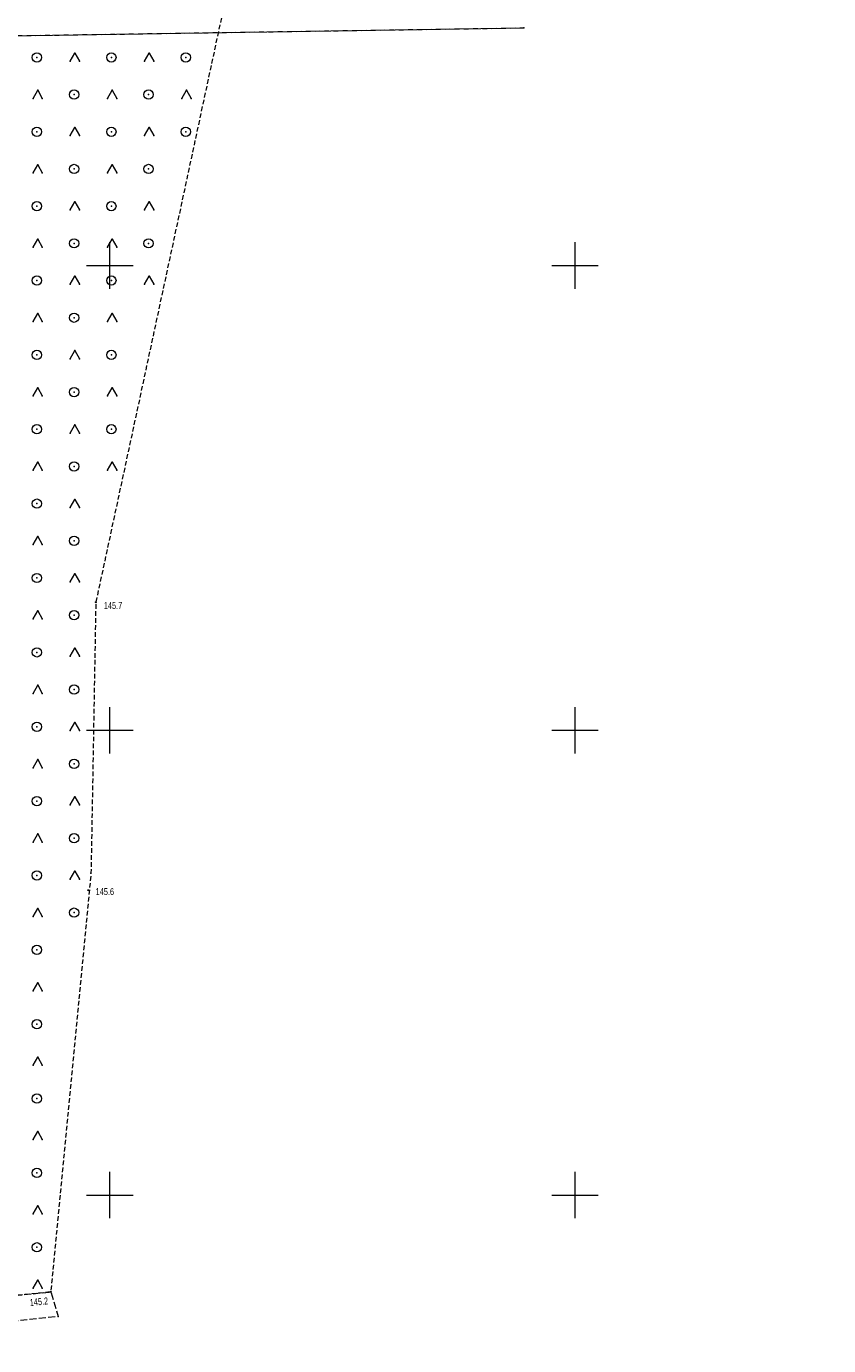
# Model space of a CAD drawing. Extents: x 6456700 to 6518119, y 5963420 to 5980059.
# Tile 235 of 256: x 6512410 to 6512496, y 5967033 to 5967175. Entities that reach past the tile are written whole.
import ezdxf
from ezdxf.enums import TextEntityAlignment as Align

# ---------------------------------------------------------------- set-up
doc = ezdxf.new("R2010")
doc.units = 0
doc.header["$MEASUREMENT"] = 0
for name, pattern in [('L_0_03', [1, 0.5, -0.5]), ('L_0_52', [1, 0.75, -0.25]), ('L_0_5A', [0.75, 0.5, -0.25])]:
    doc.linetypes.add(name, pattern=pattern)
doc.layers.get('0').update_dxf_attribs({"color": 2, "linetype": 'CONTINUOUS', "lineweight": 5})
for name, color, linetype, lineweight in [('218_kontur_uzytku_gruntowego', 96, 'L_0_03', 18), ('219_dzialka_ewidencyjna', 7, 'CONTINUOUS', 18), ('9mm Kreska ciągła', 252, 'CONTINUOUS', 9), ('jezdnia', 7, 'CONTINUOUS', 18), ('pikieta_naturalna', 7, 'CONTINUOUS', 18), ('pikieta_naturalna_Atr2', 7, 'CONTINUOUS', 18), ('siatka_krzyrzy', 7, 'CONTINUOUS', 18), ('teren_zalesiony', 7, 'CONTINUOUS', 18)]:
    doc.layers.add(name, color=color, linetype=linetype, lineweight=lineweight)
doc.styles.get("Standard").update_dxf_attribs({"font": 'txt', "width": 0.75})

# ---------------------------------------------------------------- blocks, each defined once
blk = doc.blocks.new('mdcp_nowa')
at = {"layer": 'pikieta_naturalna', "linetype": 'Continuous', "lineweight": 18}
for points in [[(6495148.49, 5983563.72, 1), (6495148.49, 5983563.81, 1)], [(6495147.68, 5983532.75, 1), (6495147.68, 5983532.84, 1)], [(6495143.65, 5983489.54, 1), (6495143.65, 5983489.62, 1)]]:
    blk.add_hatch(color=18, dxfattribs=at).paths.add_polyline_path(points)
blk.add_point((6495194.51, 5983625.56))
at = {"layer": '218_kontur_uzytku_gruntowego', "lineweight": 18, "flags": 128}
blk.add_lwpolyline([(6495123.06, 5983624.46), (6495194.51, 5983625.56)], dxfattribs=at)
at = {"layer": '219_dzialka_ewidencyjna', "color": 3, "linetype": 'Continuous', "lineweight": 18, "flags": 128}
blk.add_lwpolyline([(6495123.06, 5983624.46), (6495194.51, 5983625.56)], dxfattribs=at)
at = {"layer": 'jezdnia', "color": 7, "linetype": 'L_0_52', "lineweight": 18, "flags": 128}
blk.add_lwpolyline([(6495195.83, 5982978.97), (6495200.77, 5982990.52), (6495203.76, 5983005.28), (6495200.35, 5983025.82), (6495193.24, 5983036.29), (6495189.14, 5983049.6), (6495185.12, 5983067.8), (6495183.17, 5983077.08), (6495178.19, 5983089.73), (6495174.64, 5983098.86), (6495168.43, 5983115.09), (6495161.55, 5983133.83), (6495154.76, 5983147.58), (6495144.33, 5983166.27), (6495135.54, 5983182.13), (6495131.43, 5983212.99), (6495131.68, 5983233.26), (6495131.46, 5983243.99), (6495128.32, 5983280.81), (6495127.29, 5983298.52), (6495124.19, 5983336.19), (6495123.5, 5983344), (6495121.28, 5983367.92), (6495119.64, 5983396.13), (6495116.73, 5983412.76), (6495117.19, 5983441.35), (6495116.43, 5983457.42), (6495115.48, 5983476.53), (6495115.11, 5983482.62), (6495112.3, 5983484.4), (6495091.45, 5983481.81), (6495091.37, 5983484.19), (6495109.96, 5983486.92), (6495113.25, 5983490.41), (6495113.24, 5983503.43), (6495112.69, 5983521.82), (6495113.13, 5983545.8), (6495113.51, 5983566.95), (6495116.02, 5983585), (6495118.4, 5983609.28), (6495123.42, 5983650.06), (6495131.2, 5983686.54), (6495140.07, 5983719.72), (6495146.41, 5983753.33), (6495149.05, 5983763.24), (6495154.18, 5983776.85), (6495160.67, 5983784.68), (6495175.29, 5983798.4), (6495197.26, 5983816.17), (6495217.4, 5983831.86), (6495238.65, 5983846.53), (6495263.72, 5983869.02), (6495276.39, 5983884.8), (6495285.32, 5983901), (6495289.2, 5983910.41), (6495292.89, 5983924.2), (6495294.78, 5983930.12), (6495299.2, 5983944.93), (6495304.61, 5983964.52), (6495307.5, 5983979.46), (6495307.59, 5983992.22), (6495306.46, 5984009.09), (6495305.69, 5984028.3), (6495305.67, 5984038.17), (6495300.99, 5984057.07), (6495297.28, 5984082.3), (6495291.79, 5984107.54), (6495288.36, 5984130.45), (6495280.64, 5984151.56), (6495274.64, 5984171.22), (6495270.98, 5984181.26), (6495273.99, 5984181.03), (6495276.87, 5984171.8), (6495283.5, 5984152.14), (6495291.35, 5984131.82), (6495294.78, 5984110.77), (6495299.68, 5984081.31), (6495303.27, 5984060.79), (6495332.62, 5984062.58), (6495350.78, 5984065.69), (6495352.73, 5984070.57), (6495357.63, 5984062.1), (6495352.37, 5984062.87), (6495334.16, 5984059.86), (6495303.89, 5984056.79), (6495307.64, 5984045.46), (6495309.06, 5984037.47), (6495310.62, 5984029.01), (6495312.95, 5983997.49), (6495310.44, 5983991.82), (6495310.09, 5983979.31), (6495307.08, 5983963.82), (6495301.68, 5983944.67), (6495295.97, 5983923.79), (6495292.77, 5983913.71), (6495290.13, 5983906.38), (6495284.32, 5983893.37), (6495278.05, 5983883.04), (6495264.46, 5983865.44), (6495239.09, 5983842.69), (6495219.23, 5983829.73), (6495216.93, 5983819.97), (6495223.58, 5983813.84), (6495228.16, 5983809.41), (6495224.21, 5983807.55), (6495214.94, 5983813.05), (6495207.87, 5983817.5), (6495201.24, 5983815.27), (6495178.34, 5983796.41), (6495165.6, 5983786.15), (6495159.73, 5983777.73), (6495154.77, 5983771.17), (6495151.16, 5983759.97), (6495150.26, 5983749.93), (6495142.6, 5983719.51), (6495134.42, 5983684.95), (6495127.4, 5983650.76), (6495120.08, 5983602.2), (6495117.42, 5983578.29), (6495115.94, 5983567.9), (6495115.38, 5983544.13), (6495115.07, 5983520.98), (6495115.65, 5983504.52), (6495116.24, 5983490.91), (6495120.25, 5983487.29), (6495126.33, 5983487.84), (6495143.65, 5983489.58), (6495144.46, 5983486.94), (6495127.88, 5983485.15), (6495121.64, 5983482.36), (6495118.37, 5983476.22), (6495119.55, 5983458.22), (6495119.45, 5983441.1), (6495120.18, 5983413.18), (6495121.99, 5983405.13), (6495126.07, 5983403.29), (6495130.48, 5983403.23), (6495129.73, 5983399.77), (6495124.35, 5983396.96), (6495123.73, 5983368.04), (6495126.63, 5983336.2), (6495129.59, 5983298.85), (6495131.1, 5983280.79), (6495133, 5983262.8), (6495134.25, 5983243.51), (6495134.8, 5983233.03), (6495133.67, 5983213.6), (6495138.07, 5983181.73), (6495146.27, 5983167.62), (6495157.18, 5983147.99), (6495163.68, 5983134.39), (6495170.96, 5983115.51), (6495175.46, 5983104.48), (6495181.17, 5983100.74), (6495199.93, 5983101.55), (6495199.17, 5983099.07), (6495182.34, 5983097.53), (6495180.35, 5983094.32), (6495185.39, 5983081.2), (6495192.07, 5983052.44), (6495195.58, 5983038.04), (6495198.53, 5983033.23), (6495203.76, 5983025.83), (6495206.13, 5983003.89), (6495202.54, 5982989.27), (6495201.18, 5982984.38), (6495199.22, 5982977.33), (6495199.31, 5982965.37), (6495200.17, 5982948.62), (6495203.01, 5982926.24), (6495205.43, 5982907.13), (6495210.02, 5982873.53), (6495214.31, 5982847.66), (6495217.75, 5982836.69), (6495222.16, 5982822), (6495228.36, 5982806.97), (6495230.37, 5982804.25), (6495235.28, 5982800.03), (6495240.12, 5982797.03), (6495226.36, 5982801.25), (6495225.42, 5982799.59), (6495224.16, 5982791.52), (6495222.71, 5982778.54), (6495222.21, 5982760.62), (6495221.26, 5982748.78), (6495217.72, 5982722.5), (6495220.89, 5982699.43), (6495222.63, 5982688.01), (6495226.82, 5982681.43), (6495232.44, 5982678.09), (6495238.57, 5982677.74), (6495238.58, 5982674.2), (6495234.94, 5982674.18), (6495222.7, 5982675.95), (6495211.13, 5982675.67), (6495203.44, 5982672.24), (6495190.56, 5982660.85), (6495183.64, 5982651.87), (6495180.18, 5982645.51), (6495176.56, 5982638.14), (6495173.06, 5982629.9), (6495169.79, 5982622.28), (6495168.95, 5982621.1), (6495167.1, 5982622.09), (6495169.54, 5982629.99), (6495175.88, 5982643.52), (6495181.21, 5982652.88), (6495188.25, 5982661.9), (6495200.25, 5982673.34), (6495211.64, 5982680.53), (6495218.14, 5982692.06), (6495218.39, 5982699.72), (6495215.1, 5982723.62), (6495216.08, 5982729.8), (6495218.41, 5982743.49), (6495220.09, 5982761.04), (6495220.41, 5982779.3), (6495221.74, 5982791.03), (6495222.5, 5982799.07), (6495220.92, 5982803.86), (6495210.51, 5982812.59), (6495206.38, 5982817.94), (6495202.5, 5982823.86), (6495197.41, 5982834.99), (6495191.07, 5982840.79), (6495178.96, 5982851.25), (6495180.72, 5982852.83), (6495192.33, 5982842.82), (6495193.9, 5982841.49), (6495196.29, 5982839.47), (6495200.7, 5982838.43), (6495206.86, 5982825.62), (6495210.11, 5982820.87), (6495214.26, 5982814.71), (6495221.36, 5982809.09), (6495224.36, 5982806.84), (6495223.38, 5982810.9), (6495218.5, 5982823.84), (6495214.57, 5982836.22), (6495211.53, 5982847.15), (6495206.8, 5982872.08), (6495202.64, 5982906.51), (6495199.04, 5982926.21), (6495196.67, 5982948.55), (6495195.68, 5982964.58)], close=True, dxfattribs=at)
at = {"layer": 'jezdnia'}
for p in [(6495143.65, 5983489.58), (6495144.46, 5983486.94)]:
    blk.add_point(p, dxfattribs=at)
at = {"layer": 'pikieta_naturalna', "color": 7, "linetype": 'Continuous', "lineweight": 18}
for centre in [(6495148.49, 5983563.77), (6495147.68, 5983532.8), (6495143.65, 5983489.58)]:
    blk.add_circle(centre, 0.045, dxfattribs=at)
at = {"layer": 'pikieta_naturalna'}
for p in [(6495148.49, 5983563.77), (6495147.68, 5983532.8), (6495143.65, 5983489.58)]:
    blk.add_point(p, dxfattribs=at)
at = {"layer": 'siatka_krzyrzy', "linetype": 'Continuous', "lineweight": 18, "flags": 128}
for points in [[(6495150, 5983597.5), (6495150, 5983602.5)], [(6495200, 5983597.5), (6495200, 5983602.5)], [(6495147.5, 5983600), (6495152.5, 5983600)], [(6495197.5, 5983600), (6495202.5, 5983600)], [(6495150, 5983547.5), (6495150, 5983552.5)], [(6495200, 5983547.5), (6495200, 5983552.5)], [(6495147.5, 5983550), (6495152.5, 5983550)], [(6495197.5, 5983550), (6495202.5, 5983550)], [(6495150, 5983497.5), (6495150, 5983502.5)], [(6495200, 5983497.5), (6495200, 5983502.5)], [(6495147.5, 5983500), (6495152.5, 5983500)], [(6495197.5, 5983500), (6495202.5, 5983500)]]:
    blk.add_lwpolyline(points, dxfattribs=at)
at = {"layer": 'teren_zalesiony', "color": 7, "linetype": 'L_0_5A', "lineweight": 18, "flags": 128}
blk.add_lwpolyline([(6495126.33, 5983487.84), (6495120.25, 5983487.29), (6495116.24, 5983490.91), (6495115.65, 5983504.52), (6495115.07, 5983520.98), (6495115.38, 5983544.13), (6495115.94, 5983567.9), (6495117.42, 5983578.29), (6495120.08, 5983602.2), (6495127.4, 5983650.76), (6495134.42, 5983684.95), (6495142.6, 5983719.51), (6495150.26, 5983749.93), (6495151.16, 5983759.97), (6495156.38, 5983769.03), (6495159.73, 5983777.73), (6495165.6, 5983786.15), (6495178.34, 5983796.41), (6495201.24, 5983815.27), (6495207.87, 5983817.5), (6495214.94, 5983813.05), (6495224.21, 5983807.55), (6495206.66, 5983767.28), (6495174.96, 5983687.08), (6495148.49, 5983563.77), (6495147.97, 5983534.63), (6495143.65, 5983489.58)], close=True, dxfattribs=at)
at = {"layer": 'teren_zalesiony', "color": 7, "linetype": 'Continuous', "lineweight": 18, "flags": 128}
for points in [[(6495145.74, 5983621.97), (6495146.24, 5983622.84)], [(6495146.24, 5983622.84), (6495146.74, 5983621.97)], [(6495153.74, 5983621.97), (6495154.24, 5983622.84)], [(6495154.24, 5983622.84), (6495154.74, 5983621.97)], [(6495141.74, 5983617.97), (6495142.24, 5983618.84)], [(6495142.24, 5983618.84), (6495142.74, 5983617.97)], [(6495149.74, 5983617.97), (6495150.24, 5983618.84)], [(6495150.24, 5983618.84), (6495150.74, 5983617.97)], [(6495157.74, 5983617.97), (6495158.24, 5983618.84)], [(6495158.24, 5983618.84), (6495158.74, 5983617.97)], [(6495145.74, 5983613.97), (6495146.24, 5983614.84)], [(6495146.24, 5983614.84), (6495146.74, 5983613.97)], [(6495153.74, 5983613.97), (6495154.24, 5983614.84)], [(6495154.24, 5983614.84), (6495154.74, 5983613.97)], [(6495141.74, 5983609.97), (6495142.24, 5983610.84)], [(6495142.24, 5983610.84), (6495142.74, 5983609.97)], [(6495149.74, 5983609.97), (6495150.24, 5983610.84)], [(6495150.24, 5983610.84), (6495150.74, 5983609.97)], [(6495145.74, 5983605.97), (6495146.24, 5983606.84)], [(6495146.24, 5983606.84), (6495146.74, 5983605.97)], [(6495153.74, 5983605.97), (6495154.24, 5983606.84)], [(6495154.24, 5983606.84), (6495154.74, 5983605.97)], [(6495141.74, 5983601.97), (6495142.24, 5983602.84)], [(6495142.24, 5983602.84), (6495142.74, 5983601.97)], [(6495149.74, 5983601.97), (6495150.24, 5983602.84)], [(6495150.24, 5983602.84), (6495150.74, 5983601.97)], [(6495145.74, 5983597.97), (6495146.24, 5983598.84)], [(6495146.24, 5983598.84), (6495146.74, 5983597.97)], [(6495153.74, 5983597.97), (6495154.24, 5983598.84)], [(6495154.24, 5983598.84), (6495154.74, 5983597.97)], [(6495141.74, 5983593.97), (6495142.24, 5983594.84)], [(6495142.24, 5983594.84), (6495142.74, 5983593.97)], [(6495149.74, 5983593.97), (6495150.24, 5983594.84)], [(6495150.24, 5983594.84), (6495150.74, 5983593.97)], [(6495145.74, 5983589.97), (6495146.24, 5983590.84)], [(6495146.24, 5983590.84), (6495146.74, 5983589.97)], [(6495141.74, 5983585.97), (6495142.24, 5983586.84)], [(6495142.24, 5983586.84), (6495142.74, 5983585.97)], [(6495149.74, 5983585.97), (6495150.24, 5983586.84)], [(6495150.24, 5983586.84), (6495150.74, 5983585.97)], [(6495145.74, 5983581.97), (6495146.24, 5983582.84)], [(6495146.24, 5983582.84), (6495146.74, 5983581.97)], [(6495141.74, 5983577.97), (6495142.24, 5983578.84)], [(6495142.24, 5983578.84), (6495142.74, 5983577.97)], [(6495149.74, 5983577.97), (6495150.24, 5983578.84)], [(6495150.24, 5983578.84), (6495150.74, 5983577.97)], [(6495145.74, 5983573.97), (6495146.24, 5983574.84)], [(6495146.24, 5983574.84), (6495146.74, 5983573.97)], [(6495141.74, 5983569.97), (6495142.24, 5983570.84)], [(6495142.24, 5983570.84), (6495142.74, 5983569.97)], [(6495145.74, 5983565.97), (6495146.24, 5983566.84)], [(6495146.24, 5983566.84), (6495146.74, 5983565.97)], [(6495141.74, 5983561.97), (6495142.24, 5983562.84)], [(6495142.24, 5983562.84), (6495142.74, 5983561.97)], [(6495145.74, 5983557.97), (6495146.24, 5983558.84)], [(6495146.24, 5983558.84), (6495146.74, 5983557.97)], [(6495141.74, 5983553.97), (6495142.24, 5983554.84)], [(6495142.24, 5983554.84), (6495142.74, 5983553.97)], [(6495145.74, 5983549.97), (6495146.24, 5983550.84)], [(6495146.24, 5983550.84), (6495146.74, 5983549.97)], [(6495141.74, 5983545.97), (6495142.24, 5983546.84)], [(6495142.24, 5983546.84), (6495142.74, 5983545.97)], [(6495145.74, 5983541.97), (6495146.24, 5983542.84)], [(6495146.24, 5983542.84), (6495146.74, 5983541.97)], [(6495141.74, 5983537.97), (6495142.24, 5983538.84)], [(6495142.24, 5983538.84), (6495142.74, 5983537.97)], [(6495145.74, 5983533.97), (6495146.24, 5983534.84)], [(6495146.24, 5983534.84), (6495146.74, 5983533.97)], [(6495141.74, 5983529.97), (6495142.24, 5983530.84)], [(6495142.24, 5983530.84), (6495142.74, 5983529.97)], [(6495141.74, 5983521.97), (6495142.24, 5983522.84)], [(6495142.24, 5983522.84), (6495142.74, 5983521.97)], [(6495141.74, 5983513.97), (6495142.24, 5983514.84)], [(6495142.24, 5983514.84), (6495142.74, 5983513.97)], [(6495141.74, 5983505.97), (6495142.24, 5983506.84)], [(6495142.24, 5983506.84), (6495142.74, 5983505.97)], [(6495141.74, 5983497.97), (6495142.24, 5983498.84)], [(6495142.24, 5983498.84), (6495142.74, 5983497.97)], [(6495141.74, 5983489.97), (6495142.24, 5983490.84)], [(6495142.24, 5983490.84), (6495142.74, 5983489.97)]]:
    blk.add_lwpolyline(points, dxfattribs=at)
at = {"layer": 'teren_zalesiony', "color": 7, "linetype": 'Continuous', "lineweight": 18}
for centre in [(6495142.16, 5983622.38), (6495150.16, 5983622.38), (6495158.16, 5983622.38), (6495146.16, 5983618.38), (6495154.16, 5983618.38), (6495142.16, 5983614.38), (6495150.16, 5983614.38), (6495158.16, 5983614.38), (6495146.16, 5983610.38), (6495154.16, 5983610.38), (6495142.16, 5983606.38), (6495150.16, 5983606.38), (6495146.16, 5983602.38), (6495154.16, 5983602.38), (6495142.16, 5983598.38), (6495150.16, 5983598.38), (6495146.16, 5983594.38), (6495142.16, 5983590.38), (6495150.16, 5983590.38), (6495146.16, 5983586.38), (6495142.16, 5983582.38), (6495150.16, 5983582.38), (6495146.16, 5983578.38), (6495142.16, 5983574.38), (6495146.16, 5983570.38), (6495142.16, 5983566.38), (6495146.16, 5983562.38), (6495142.16, 5983558.38), (6495146.16, 5983554.38), (6495142.16, 5983550.38), (6495146.16, 5983546.38), (6495142.16, 5983542.38), (6495146.16, 5983538.38), (6495142.16, 5983534.38), (6495146.16, 5983530.38), (6495142.16, 5983526.38), (6495142.16, 5983518.38), (6495142.16, 5983510.38), (6495142.16, 5983502.38), (6495142.16, 5983494.38)]:
    blk.add_circle(centre, 0.5, dxfattribs=at)
at = {"layer": 'teren_zalesiony'}
for p in [(6495142.16, 5983622.38), (6495146.24, 5983622.84), (6495146.24, 5983622.84), (6495150.16, 5983622.38), (6495154.24, 5983622.84), (6495154.24, 5983622.84), (6495158.16, 5983622.38), (6495145.74, 5983621.97), (6495146.74, 5983621.97), (6495153.74, 5983621.97), (6495154.74, 5983621.97), (6495142.24, 5983618.84), (6495142.24, 5983618.84), (6495146.16, 5983618.38), (6495150.24, 5983618.84), (6495150.24, 5983618.84), (6495154.16, 5983618.38), (6495158.24, 5983618.84), (6495158.24, 5983618.84), (6495141.74, 5983617.97), (6495142.74, 5983617.97), (6495149.74, 5983617.97), (6495150.74, 5983617.97), (6495157.74, 5983617.97), (6495158.74, 5983617.97), (6495142.16, 5983614.38), (6495145.74, 5983613.97), (6495146.24, 5983614.84), (6495146.24, 5983614.84), (6495146.74, 5983613.97), (6495150.16, 5983614.38), (6495153.74, 5983613.97), (6495154.24, 5983614.84), (6495154.24, 5983614.84), (6495154.74, 5983613.97), (6495158.16, 5983614.38), (6495141.74, 5983609.97), (6495142.24, 5983610.84), (6495142.24, 5983610.84), (6495142.74, 5983609.97), (6495146.16, 5983610.38), (6495149.74, 5983609.97), (6495150.24, 5983610.84), (6495150.24, 5983610.84), (6495150.74, 5983609.97), (6495154.16, 5983610.38), (6495146.24, 5983606.84), (6495146.24, 5983606.84), (6495154.24, 5983606.84), (6495154.24, 5983606.84), (6495142.16, 5983606.38), (6495145.74, 5983605.97), (6495146.74, 5983605.97), (6495150.16, 5983606.38), (6495153.74, 5983605.97), (6495154.74, 5983605.97), (6495142.24, 5983602.84), (6495142.24, 5983602.84), (6495146.16, 5983602.38), (6495150.24, 5983602.84), (6495150.24, 5983602.84), (6495154.16, 5983602.38), (6495141.74, 5983601.97), (6495142.74, 5983601.97), (6495149.74, 5983601.97), (6495150.74, 5983601.97), (6495142.16, 5983598.38), (6495146.24, 5983598.84), (6495146.24, 5983598.84), (6495150.16, 5983598.38), (6495154.24, 5983598.84), (6495154.24, 5983598.84), (6495145.74, 5983597.97), (6495146.74, 5983597.97), (6495153.74, 5983597.97), (6495154.74, 5983597.97), (6495141.74, 5983593.97), (6495142.24, 5983594.84), (6495142.24, 5983594.84), (6495142.74, 5983593.97), (6495146.16, 5983594.38), (6495149.74, 5983593.97), (6495150.24, 5983594.84), (6495150.24, 5983594.84), (6495150.74, 5983593.97), (6495142.16, 5983590.38), (6495145.74, 5983589.97), (6495146.24, 5983590.84), (6495146.24, 5983590.84), (6495146.74, 5983589.97), (6495150.16, 5983590.38), (6495142.24, 5983586.84), (6495142.24, 5983586.84), (6495150.24, 5983586.84), (6495150.24, 5983586.84), (6495141.74, 5983585.97), (6495142.74, 5983585.97), (6495146.16, 5983586.38), (6495149.74, 5983585.97), (6495150.74, 5983585.97), (6495146.24, 5983582.84), (6495146.24, 5983582.84), (6495142.16, 5983582.38), (6495145.74, 5983581.97), (6495146.74, 5983581.97), (6495150.16, 5983582.38), (6495142.24, 5983578.84), (6495142.24, 5983578.84), (6495146.16, 5983578.38), (6495150.24, 5983578.84), (6495150.24, 5983578.84), (6495141.74, 5983577.97), (6495142.74, 5983577.97), (6495149.74, 5983577.97), (6495150.74, 5983577.97), (6495142.16, 5983574.38), (6495146.24, 5983574.84), (6495146.24, 5983574.84), (6495145.74, 5983573.97), (6495146.74, 5983573.97), (6495141.74, 5983569.97), (6495142.24, 5983570.84), (6495142.24, 5983570.84), (6495142.74, 5983569.97), (6495146.16, 5983570.38), (6495142.16, 5983566.38), (6495145.74, 5983565.97), (6495146.24, 5983566.84), (6495146.24, 5983566.84), (6495146.74, 5983565.97), (6495142.24, 5983562.84), (6495142.24, 5983562.84), (6495148.49, 5983563.77), (6495141.74, 5983561.97), (6495142.74, 5983561.97), (6495146.16, 5983562.38), (6495142.16, 5983558.38), (6495146.24, 5983558.84), (6495146.24, 5983558.84), (6495145.74, 5983557.97), (6495146.74, 5983557.97), (6495142.24, 5983554.84), (6495142.24, 5983554.84), (6495146.16, 5983554.38), (6495141.74, 5983553.97), (6495142.74, 5983553.97), (6495142.16, 5983550.38), (6495145.74, 5983549.97), (6495146.24, 5983550.84), (6495146.24, 5983550.84), (6495146.74, 5983549.97), (6495141.74, 5983545.97), (6495142.24, 5983546.84), (6495142.24, 5983546.84), (6495142.74, 5983545.97), (6495146.16, 5983546.38), (6495146.24, 5983542.84), (6495146.24, 5983542.84), (6495142.16, 5983542.38), (6495145.74, 5983541.97), (6495146.74, 5983541.97), (6495142.24, 5983538.84), (6495142.24, 5983538.84), (6495141.74, 5983537.97), (6495142.74, 5983537.97), (6495146.16, 5983538.38), (6495142.16, 5983534.38), (6495146.24, 5983534.84), (6495146.24, 5983534.84), (6495147.97, 5983534.63), (6495145.74, 5983533.97), (6495146.74, 5983533.97), (6495142.24, 5983530.84), (6495142.24, 5983530.84), (6495146.16, 5983530.38), (6495141.74, 5983529.97), (6495142.74, 5983529.97), (6495142.16, 5983526.38), (6495141.74, 5983521.97), (6495142.24, 5983522.84), (6495142.24, 5983522.84), (6495142.74, 5983521.97), (6495142.16, 5983518.38), (6495142.24, 5983514.84), (6495142.24, 5983514.84), (6495141.74, 5983513.97), (6495142.74, 5983513.97), (6495142.16, 5983510.38), (6495141.74, 5983505.97), (6495142.24, 5983506.84), (6495142.24, 5983506.84), (6495142.74, 5983505.97), (6495142.16, 5983502.38), (6495142.24, 5983498.84), (6495142.24, 5983498.84), (6495141.74, 5983497.97), (6495142.74, 5983497.97), (6495142.16, 5983494.38), (6495142.24, 5983490.84), (6495142.24, 5983490.84), (6495141.74, 5983489.97), (6495142.74, 5983489.97), (6495143.65, 5983489.58)]:
    blk.add_point(p, dxfattribs=at)
at = {"layer": 'pikieta_naturalna_Atr2', "color": 7, "lineweight": 15, "width": 0.66}
for s, p in [('145.7', (6495149.35, 5983563.79)), ('145.6', (6495148.47, 5983533.02))]:
    blk.add_text(s, height=0.75, dxfattribs=at).set_placement(p, align=Align.TOP_LEFT)
blk.add_text('145.2', height=0.75, rotation=5.7, dxfattribs=at).set_placement((6495141.35, 5983488.8), align=Align.TOP_LEFT)

msp = doc.modelspace()

# ---------------------------------------------------------------- block references
at = {"linetype": 'ByBlock'}
msp.add_blockref('mdcp_nowa', (17268.786, -16450.998), dxfattribs=at)

# ---------------------------------------------------------------- next in the draw order: hatches: boundary and pattern name
at = {"layer": '9mm Kreska ciągła'}
h = msp.add_hatch(dxfattribs=at)
h.set_pattern_fill('SAND_AND_LIME', color=4, scale=0.1)
h.set_pattern_definition([(37.5, (6512162.38958, 5966557.36103), (-0.006803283, 0.208096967), [0, -0.16416, 0, -0.1836, 0, -0.1755]), (7.5, (6512162.38958, 5966557.36103), (0.191135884, 0.304791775), [0, -0.08856, 0, -0.14796, 0, -0.0567]), (327.5, (6512162.25674, 5966557.36103), (0.33632732, 0.000611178), [0, -0.054, 0, -0.1944, 0, -0.2538]), (317.5, (6512162.25674, 5966557.36103), (0.324661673, 0.09478896), [0, -0.027, 0, -0.12744, 0, -0.1458])])
edge = h.paths.add_edge_path()
edge.add_arc((6512516.367, 5967810.283), 3, 311.58691, 347.30622, ccw=False)
edge.add_arc((6512523.503, 5967802.242), 7.75, 131.58691, 180.78045)
edge.add_line((6512515.753, 5967802.137), (6512515.839, 5967795.832))
edge.add_arc((6512568.134, 5967796.544), 52.3, 180.78045, 202.28878)
edge.add_line((6512519.742, 5967776.708), (6512533.586, 5967742.935))
edge.add_arc((6512443.186, 5967705.88), 97.7, 19.24547, 22.28878, ccw=False)
edge.add_line((6512535.426, 5967738.083), (6512551.885, 5967690.939))
edge.add_arc((6512459.645, 5967658.735), 97.7, 10.33082, 19.24547, ccw=False)
edge.add_line((6512555.761, 5967676.256), (6512567.725, 5967610.623))
edge.add_arc((6512717.556, 5967637.935), 152.3, 190.33082, 193.90778)
edge.add_line((6512569.721, 5967601.328), (6512572.468, 5967590.235))
edge.add_arc((6512477.632, 5967566.752), 97.7, 359.59588, 373.90778, ccw=False)
edge.add_line((6512575.33, 5967566.063), (6512575.106, 5967534.367))
edge.add_arc((6512497.408, 5967534.915), 77.7, 343.87223, 359.59588, ccw=False)
edge.add_line((6512572.05, 5967513.331), (6512569.54, 5967504.651))
edge.add_arc((6512475.685, 5967531.79), 97.7, 339.08524, 343.87223, ccw=False)
edge.add_line((6512566.948, 5967496.914), (6512545.985, 5967442.059))
edge.add_arc((6512524.78, 5967450.162), 22.7, 313.28749, 339.08524, ccw=False)
edge.add_line((6512540.345, 5967433.638), (6512504.063, 5967399.463))
edge.add_line((6512504.063, 5967399.463), (6512490.766, 5967386.938))
edge.add_arc((6512149.514, 5967749.225), 497.7, 309.16671, 313.28749, ccw=False)
edge.add_line((6512463.851, 5967363.353), (6512423.112, 5967330.167))
edge.add_arc((6512437.196, 5967312.877), 22.3, 129.16671, 169.68124)
edge.add_line((6512415.257, 5967316.872), (6512407.758, 5967275.686))
edge.add_arc((6511918.108, 5967364.836), 497.7, 347.25294, 349.68124, ccw=False)
edge.add_line((6512403.541, 5967255.02), (6512392.372, 5967205.646))
edge.add_arc((6512443.383, 5967194.106), 52.3, 167.25294, 172.4126)
edge.add_line((6512391.541, 5967201.011), (6512377.704, 5967097.137))
edge.add_arc((6512429.546, 5967090.232), 52.3, 172.4126, 183.94454)
edge.add_line((6512377.37, 5967086.634), (6512388.786, 5966921.07))
edge.add_arc((6510894.634, 5966818.042), 1497.7, 3.606413, 3.944541, ccw=False)
edge.add_line((6512389.368, 5966912.251), (6512395.777, 5966810.575))
edge.add_arc((6510402.033, 5966684.915), 1997.7, 2.742456, 3.606413, ccw=False)
edge.add_line((6512397.445, 5966780.498), (6512399.171, 5966744.457))
edge.add_arc((6512436.429, 5966746.242), 37.3, 182.74246, 206.08851)
edge.add_line((6512402.929, 5966729.839), (6512452.864, 5966627.857))
edge.add_arc((6512432.477, 5966617.874), 22.7, 6.26714, 26.08851, ccw=False)
edge.add_line((6512455.041, 5966620.352), (6512460.451, 5966571.093))
edge.add_arc((6515444.811, 5966898.838), 3002.303, 186.267142, 186.338012)
edge.add_line((6512460.859, 5966567.402), (6512461.669, 5966560.109))
edge.add_line((6512461.669, 5966560.109), (6512460.465, 5966557.361))
edge.add_line((6512460.465, 5966557.361), (6512465.434, 5966557.916))
edge.add_line((6512465.434, 5966557.916), (6512464.337, 5966567.789))
edge.add_arc((6515444.811, 5966898.838), 2998.803, 186.267142, 186.338012, ccw=False)
edge.add_line((6512463.93, 5966571.475), (6512458.52, 5966620.734))
edge.add_arc((6512432.477, 5966617.874), 26.2, 6.26714, 26.08851)
edge.add_line((6512456.008, 5966629.396), (6512406.072, 5966731.378))
edge.add_arc((6512436.429, 5966746.242), 33.8, 182.74246, 206.08851, ccw=False)
edge.add_line((6512402.667, 5966744.625), (6512400.941, 5966780.666))
edge.add_arc((6510402.033, 5966684.915), 2001.2, 2.742456, 3.606413)
edge.add_line((6512399.27, 5966810.795), (6512392.862, 5966912.471))
edge.add_arc((6510894.634, 5966818.042), 1501.2, 3.606413, 3.944541)
edge.add_line((6512392.278, 5966921.311), (6512380.862, 5967086.875))
edge.add_arc((6512429.546, 5967090.232), 48.8, 172.4126, 183.94454, ccw=False)
edge.add_line((6512381.174, 5967096.675), (6512395.01, 5967200.549))
edge.add_arc((6512443.383, 5967194.106), 48.8, 167.25294, 172.4126, ccw=False)
edge.add_line((6512395.786, 5967204.873), (6512406.955, 5967254.247))
edge.add_arc((6511918.108, 5967364.836), 501.2, 347.25294, 349.68124)
edge.add_line((6512411.202, 5967275.059), (6512418.7, 5967316.245))
edge.add_arc((6512437.196, 5967312.877), 18.8, 129.16671, 169.68124, ccw=False)
edge.add_line((6512425.323, 5967327.453), (6512466.061, 5967360.639))
edge.add_arc((6512149.514, 5967749.225), 501.2, 309.16671, 313.28749)
edge.add_line((6512493.166, 5967384.391), (6512506.462, 5967396.915))
edge.add_line((6512506.462, 5967396.915), (6512542.744, 5967431.09))
edge.add_arc((6512524.78, 5967450.162), 26.2, 313.28749, 339.08524)
edge.add_line((6512549.254, 5967440.809), (6512570.217, 5967495.664))
edge.add_arc((6512475.685, 5967531.79), 101.2, 339.08524, 343.87223)
edge.add_line((6512572.902, 5967503.679), (6512575.412, 5967512.359))
edge.add_arc((6512497.408, 5967534.915), 81.2, 343.87223, 359.59588)
edge.add_line((6512578.606, 5967534.342), (6512578.829, 5967566.038))
edge.add_arc((6512477.632, 5967566.752), 101.2, 359.59588, 373.90778)
edge.add_line((6512575.865, 5967591.076), (6512573.118, 5967602.169))
edge.add_arc((6512717.556, 5967637.935), 148.8, 190.33082, 193.90778, ccw=False)
edge.add_line((6512571.168, 5967611.25), (6512559.204, 5967676.884))
edge.add_arc((6512459.645, 5967658.735), 101.2, 10.33082, 19.24547)
edge.add_line((6512555.189, 5967692.092), (6512538.73, 5967739.237))
edge.add_arc((6512443.186, 5967705.88), 101.2, 19.24547, 22.28878)
edge.add_line((6512536.824, 5967744.262), (6512522.98, 5967778.036))
edge.add_arc((6512568.134, 5967796.544), 48.8, 180.78045, 202.28878, ccw=False)
edge.add_line((6512519.339, 5967795.88), (6512519.305, 5967798.372))
edge.add_arc((6512522.305, 5967798.413), 3, 27.73692, 180.78045, ccw=False)
edge.add_line((6512524.96, 5967799.809), (6512519.294, 5967809.624))

doc.saveas('drawing.dxf')
